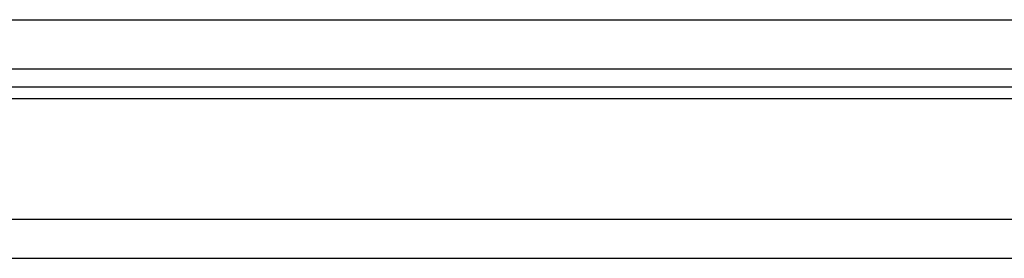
# Model space of a CAD drawing. Header units: millimetres. Extents: x 231 to 543, y 148 to 250.
# Tile 4 of 50: x 441 to 471, y 166 to 173. Entities that reach past the tile are written whole.
import ezdxf

# ---------------------------------------------------------------- set-up
doc = ezdxf.new("R2010")
doc.units = ezdxf.units.MM
doc.header["$LTSCALE"] = 0.1
doc.layers.add('OUT', color=3, linetype='CONTINUOUS')

msp = doc.modelspace()

# ---------------------------------------------------------------- linework, layer by layer
at = {"layer": 'OUT', "color": 0}
for p, q in [((410.984, 173.328), (498.984, 173.328)), ((410.984, 171.828), (498.984, 171.828)), ((382.558, 171.275), (530.984, 171.275)), ((382.503, 170.921), (530.984, 170.921)), ((381.381, 167.228), (530.984, 167.228)), ((344.984, 166.028), (530.984, 166.028))]:
    msp.add_line(p, q, dxfattribs=at)

doc.saveas('drawing.dxf')
